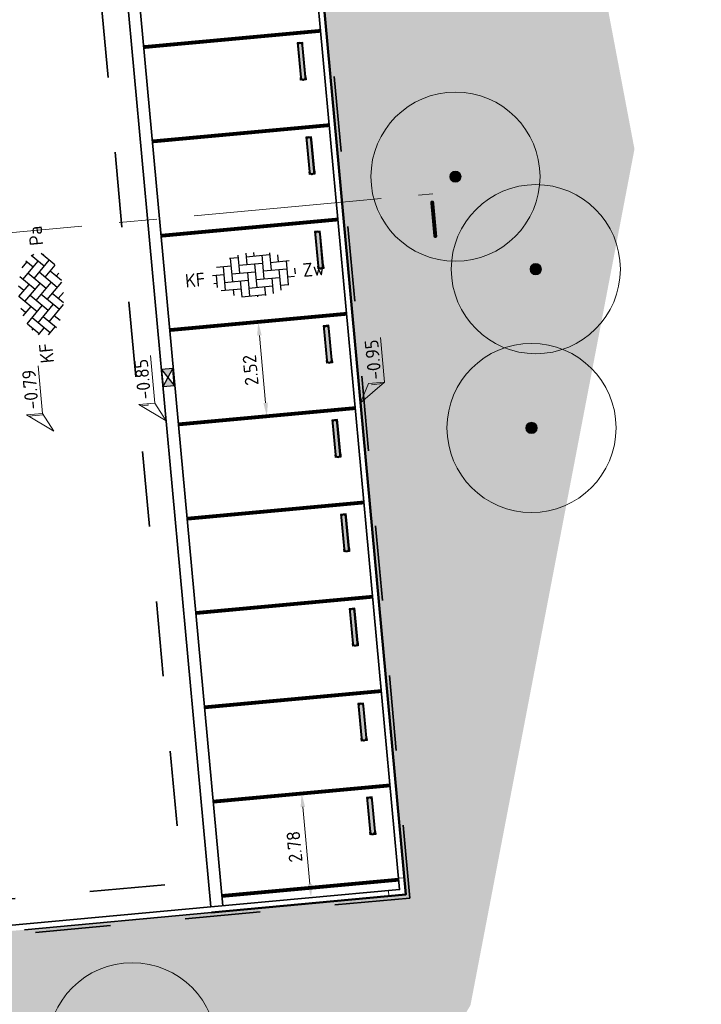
# Model space of a CAD drawing. Header units: metres. Extents: x 126075 to 126745, y 502461 to 502767.
# Tile 83 of 94: x 126687 to 126705, y 502625 to 502651. Entities that reach past the tile are written whole.
import ezdxf
from ezdxf.enums import TextEntityAlignment as Align

# ---------------------------------------------------------------- set-up
doc = ezdxf.new("R2010")
doc.units = ezdxf.units.M
doc.header["$PDSIZE"] = 1
for name, pattern in [('VH-TROTTOIRBAND-SO', [15, 5, -2, 2, -2, 2, -2]), ('VW-21-21_STREEP', [0.42, 0.21, -0.21]), ('ZZ-CENTER-SO', [8, 5, -1, 1, -1]), ('ZZ-HIDDEN-SO', [4, 2, -2])]:
    doc.linetypes.add(name, pattern=pattern)
doc.layers.get('0').update_dxf_attribs({"linetype": 'CONTINUOUS'})
doc.layers.get('DEFPOINTS').update_dxf_attribs({"linetype": 'CONTINUOUS'})
for name, color, linetype, lineweight in [('B-WE-GR-BOOM-S', 90, 'CONTINUOUS', 18), ('N-WE-GR-BEPLANTING-A-200', 92, 'CONTINUOUS', 18), ('N-WE-GR-GRAS-A-200', 62, 'CONTINUOUS', 18), ('N-WE-RI-HWA_KOLK-S-200', 154, 'CONTINUOUS', 25), ('N-WE-VH-GOOT_BSS_ACHTERKANT-G', 170, 'CONTINUOUS', 35), ('N-WE-VH-GOOT_BSS_VOORKANT-G', 170, 'CONTINUOUS', 35), ('N-WE-VH-KANTOPSLUITING_BETONRUG-G', 7, 'ZZ-HIDDEN-SO', 35), ('N-WE-VH-KANTOPSLUITING_OPSLUITBAND_150X250-GD', 150, 'CONTINUOUS', 50), ('N-WE-VH-KANTOPSLUITING_OPSLUITBAND_150X250_HOEKSTUK-S', 150, 'CONTINUOUS', 25), ('N-WE-VH-KANTOPSLUITING_TROTTOIRBAND_130X150_250-G', 210, 'VH-TROTTOIRBAND-SO', 35), ('N-WE-VH-KANTOPSLUITING_VOORKANTBAND-G', 50, 'CONTINUOUS', 35), ('N-WE-VH-MATERIAALGRENS-G', 7, 'ZZ-HIDDEN-SO', 35), ('N-WE-VH-OPENVERHARDING_BETONSTRAATSTEEN_KEIFORMAAT_ELLEBOOGVERBAND-S-200', 252, 'CONTINUOUS', 25), ('N-WE-VH-OPENVERHARDING_BETONSTRAATSTEEN_KEIFORMAAT_KEPERVERBAND-S-200', 252, 'CONTINUOUS', 25), ('N-WE-VH-STOOTBAND-S', 7, 'CONTINUOUS', 25), ('N-WE-VW-MARKERING_PARKEERVAK-G', 7, 'VW-21-21_STREEP', 35), ('X-XX-AL-HOOGTELABEL-S-200', 7, 'CONTINUOUS', 18), ('X-XX-AL-M', 7, 'CONTINUOUS', 18), ('X-XX-AL-VERWIJZING-S-200', 7, 'CONTINUOUS', 18), ('X-XX-AL-VERWIJZING_DOORSNEDE-G', 7, 'ZZ-CENTER-SO', 18)]:
    doc.layers.add(name, color=color, linetype=linetype, lineweight=lineweight)
doc.styles.add('NLCS-ISO', font='NLCS-ISO.ttf')
doc.styles.add('NLCS-ISO-M200-T18', font='NLCS-ISO.ttf', dxfattribs={"height": 0.36})
doc.dimstyles.new('NLCS-M200-T18-PIJL_L2_H1', dxfattribs={"dimscale": 0.2, "dimtxt": 2.5, "dimasz": 1.8, "dimexe": 2, "dimexo": 2, "dimgap": 0.7, "dimtad": 1, "dimzin": 0, "dimdsep": 46, "dimtxsty": 'NLCS-ISO-M200-T18', "dimcen": 0, "dimdle": 2, "dimclrd": 256, "dimclre": 256, "dimclrt": 10, "dimadec": 1, "dimazin": 0, "dimtfac": 1, "dimtdec": 3, "dimtofl": 0, "dimtmove": 0, "dimatfit": 3, "dimfxl": 2, "dimfxlon": 1, "dimtfillclr": 256, "dimtolj": 1, "dimtzin": 0, "dimlwd": -1, "dimlwe": -1, "dimarcsym": 0})
pattern_1 = [(0, (0, 0), (0, 6.985), [5.08, -1.905]), (90, (0, 0), (-6.985, 4.277078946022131e-16), [5.08, -1.905])]

# ---------------------------------------------------------------- blocks, each defined once
blk = doc.blocks.new('SVH-BSS_KEIFORMAAT_ELLEBOOG-SO')
for p, q in [((-1.871609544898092, 2.805519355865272), (-1.871609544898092, 0.3855414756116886)), ((-0.8216095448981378, 2.941359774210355), (-0.8216095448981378, 1.435541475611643)), ((0.2283904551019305, 2.970445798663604), (0.2283904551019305, 2.485541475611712)), ((2.32839045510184, 2.697913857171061), (2.32839045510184, 0.3855414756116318)), ((-4.839218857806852, 1.435541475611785), (-2.92160954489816, 1.435541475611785)), ((-3.971609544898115, 1.435541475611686), (-3.971609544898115, -1.71445852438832)), ((-3.036135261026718, 2.485541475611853), (-1.871609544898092, 2.485541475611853)), ((-2.92160954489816, 2.48554147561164), (-2.92160954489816, -0.6644585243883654)), ((-1.871609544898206, 1.435541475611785), (1.278390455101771, 1.435541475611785)), ((-0.8216095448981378, 2.485541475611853), (2.32839045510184, 2.485541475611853)), ((0.2283904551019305, 1.435541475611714), (0.2283904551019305, -1.714458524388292)), ((1.278390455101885, 2.485541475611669), (1.278390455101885, -0.664458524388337)), ((2.328390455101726, 1.435541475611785), (4.839218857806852, 1.435541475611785)), ((3.378390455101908, 2.354013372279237), (3.378390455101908, 1.4355414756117)), ((4.428390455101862, 1.435541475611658), (4.428390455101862, -1.714458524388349)), ((-5.478408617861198, 0.3855414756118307), (-3.971609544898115, 0.3855414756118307)), ((-5.02160954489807, 0.3855414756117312), (-5.02160954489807, -1.240690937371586)), ((-2.92160954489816, 0.3855414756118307), (0.2283904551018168, 0.3855414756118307)), ((-0.8216095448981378, 0.385541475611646), (-0.8216095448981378, -2.76445852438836)), ((1.278390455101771, 0.3855414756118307), (4.428390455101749, 0.3855414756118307)), ((3.378390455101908, 0.3855414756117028), (3.378390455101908, -2.354013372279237)), ((5.47839045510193, 0.3856162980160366), (5.47839045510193, -0.3856162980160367)), ((-5.385432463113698, -0.6644585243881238), (-5.02160954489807, -0.6644585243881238)), ((-3.971609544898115, -0.6644585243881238), (-0.8216095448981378, -0.6644585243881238)), ((-1.871609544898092, -0.6644585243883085), (-1.871609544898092, -2.799104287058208)), ((0.2283904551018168, -0.6644585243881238), (3.378390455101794, -0.6644585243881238)), ((2.32839045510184, -0.6644585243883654), (2.32839045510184, -2.709488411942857)), ((4.428390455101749, -0.6644585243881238), (5.385432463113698, -0.6644585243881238)), ((-4.515285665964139, -1.714458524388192), (-1.871609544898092, -1.714458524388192)), ((-2.92160954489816, -1.714458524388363), (-2.92160954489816, -2.52502423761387)), ((-0.8216095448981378, -1.714458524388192), (2.32839045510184, -1.714458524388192)), ((1.278390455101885, -1.714458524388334), (1.278390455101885, -2.895995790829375)), ((3.378390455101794, -1.714458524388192), (4.515285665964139, -1.714458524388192)), ((-1.871609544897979, -2.764458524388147), (1.278390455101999, -2.764458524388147)), ((0.2283904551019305, -2.764458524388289), (0.2283904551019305, -2.970445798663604))]:
    blk.add_line(p, q)
at = {"style": 'NLCS-ISO'}
blk.add_attdef('FORMAAT', text='', height=1.8, dxfattribs=at).set_placement((-6.525, 1.224646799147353e-16), align=Align.MIDDLE_RIGHT)
blk.add_attdef('KLEUR', text='', height=1.8, dxfattribs=at).set_placement((6.525, -3.643324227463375e-16), align=Align.MIDDLE_LEFT)
at = {"style": 'NLCS-ISO', "flags": 1}
blk.add_attdef('FUNCTIE', text='', height=1.8, dxfattribs=at).set_placement((-5.1676392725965e-16, -3.975), align=Align.TOP_CENTER)
blk = doc.blocks.new('SVH-BSS_KEIFORMAAT_KEPER-SO')
for p, q in [((-2.227386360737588, 0.7424621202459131), (0.005150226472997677, 2.97499870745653)), ((-2.227386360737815, 2.227386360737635), (-1.608667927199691, 2.846104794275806)), ((-0.005150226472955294, 2.97499870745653), (1.484924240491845, 1.484924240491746)), ((0.742462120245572, 2.227386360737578), (1.393847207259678, 2.878771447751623)), ((-5.197234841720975, 0.7424621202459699), (-3.759780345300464, 2.179916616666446)), ((-5.197234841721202, -0.7424621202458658), (-2.969848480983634, 1.48492424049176)), ((-4.609777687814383, 1.63992920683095), (-4.454772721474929, 1.484924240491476)), ((-3.696160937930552, 2.211236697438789), (-1.484924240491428, -2.747801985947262e-13)), ((-2.6194015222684, 2.619401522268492), (-1.484924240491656, 1.484924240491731)), ((-2.227386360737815, -0.7424621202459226), (-2.463584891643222e-13, 1.484924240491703)), ((-0.7424621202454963, 2.227386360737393), (1.484924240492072, -2.321476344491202e-13)), ((0.7424621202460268, 0.7424621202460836), (2.619401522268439, 2.61940152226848)), ((0.7424621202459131, -0.7424621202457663), (2.969848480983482, 1.48492424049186)), ((2.227386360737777, 2.22738636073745), (4.454772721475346, -1.753042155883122e-13)), ((3.7123106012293, 0.7424621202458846), (4.609777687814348, 1.639929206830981)), ((3.75978034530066, 2.179916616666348), (4.45477272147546, 1.484924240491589)), ((3.759780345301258, 2.179916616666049), (4.454772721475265, 1.48492424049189)), ((-5.298273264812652, 0.8435005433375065), (-4.454772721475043, -7.582823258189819e-14)), ((-4.609777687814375, -1.639929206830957), (-2.969848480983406, 3.785860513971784e-14)), ((-3.712310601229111, 0.7424621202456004), (-1.484924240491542, -1.484924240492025)), ((-2.227386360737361, -2.227386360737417), (2.083888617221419e-13, 2.083888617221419e-13)), ((-0.7424621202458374, 0.7424621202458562), (1.484924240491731, -1.48492424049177)), ((0.7424621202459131, -2.227386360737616), (2.969848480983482, 9.43689570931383e-15)), ((2.227386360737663, 0.7424621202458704), (4.454772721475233, -1.484924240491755)), ((3.7123106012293, -0.7424621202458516), (5.298273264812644, 0.8435005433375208)), ((5.197234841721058, 0.7424621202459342), (5.449474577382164, 0.4902223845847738)), ((-5.449474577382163, -0.4902223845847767), (-4.454772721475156, -1.484924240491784)), ((-3.712310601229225, -0.742462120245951), (-1.608667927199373, -2.846104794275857)), ((-0.74246212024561, -0.74246212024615), (1.393847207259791, -2.878771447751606)), ((2.227386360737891, -0.7424621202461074), (3.696160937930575, -2.211236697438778)), ((3.759780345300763, -2.179916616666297), (5.449474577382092, -0.4902223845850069)), ((5.197234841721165, -0.7424621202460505), (5.298273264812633, -0.8435005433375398)), ((-3.696160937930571, -2.21123669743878), (-2.969848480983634, -1.484924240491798)), ((-1.393847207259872, -2.878771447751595), (9.470202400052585e-14, -1.484924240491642)), ((-0.7424621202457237, -2.227386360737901), (0.005150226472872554, -2.97499870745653)), ((1.608667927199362, -2.846104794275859), (2.969848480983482, -1.484924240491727)), ((2.22738636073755, -2.227386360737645), (2.619401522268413, -2.619401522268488)), ((-0.005150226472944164, -2.974998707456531), (9.470202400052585e-14, -2.969848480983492))]:
    blk.add_line(p, q)
at = {"style": 'NLCS-ISO'}
blk.add_attdef('FORMAAT', text='', height=1.8, dxfattribs=at).set_placement((-6.525, 1.224646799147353e-16), align=Align.MIDDLE_RIGHT)
blk.add_attdef('KLEUR', text='', height=1.8, dxfattribs=at).set_placement((6.525, -3.608224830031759e-16), align=Align.MIDDLE_LEFT)
at = {"style": 'NLCS-ISO', "flags": 1}
blk.add_attdef('FUNCTIE', text='', height=1.8, dxfattribs=at).set_placement((-5.167639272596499e-16, -3.975), align=Align.TOP_CENTER)
blk = doc.blocks.new('B-SGR-BOOM_2E GROOTTE')
h = blk.add_hatch(color=256)
edge = h.paths.add_edge_path()
edge.add_arc((-0.001990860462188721, 0.003386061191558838), 0.15, 0, 360)
for radius in [2.249996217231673, 0.15]:
    blk.add_circle((-0.001990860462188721, 0.003386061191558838), radius)
blk = doc.blocks.new('*D242')
at = {"layer": 'DEFPOINTS', "color": 0, "transparency": 16777216}
for p in [(126693.2483967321, 502643.3730888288), (126693.2483967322, 502643.3730888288), (126693.4794300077, 502640.8637017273)]:
    blk.add_point(p, dxfattribs=at)
at = {"layer": 'X-XX-AL-M', "transparency": 16777216}
for p, q in [((126693.2483967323, 502643.3730888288), (126693.6467121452, 502643.4097607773)), ((126693.4464252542, 502641.2221855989), (126693.2814014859, 502643.0146049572)), ((126693.4794300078, 502640.8637017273), (126693.8777454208, 502640.9003736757))]:
    blk.add_line(p, q, dxfattribs=at)
for points in [[(126693.221654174, 502643.0091041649), (126693.3411487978, 502643.0201057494), (126693.2483967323, 502643.3730888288)], [(126693.3866779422, 502641.2166848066), (126693.5061725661, 502641.2276863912), (126693.4794300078, 502640.8637017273)]]:
    blk.add_solid(points, dxfattribs=at)
at = {"layer": 'X-XX-AL-M', "color": 10, "transparency": 16777216, "insert": (126693.0452610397, 502642.0890577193), "char_height": 0.36, "attachment_point": 5, "rotation": 95.26025623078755, "style": 'NLCS-ISO-M200-T18'}
blk.add_mtext('\\A1;2.52', dxfattribs=at)
blk = doc.blocks.new('*D243')
at = {"layer": 'DEFPOINTS', "color": 0, "transparency": 16777216}
for p in [(126694.4035631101, 502630.8261533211), (126694.6586623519, 502628.0553717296), (126694.6586623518, 502628.0553717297)]:
    blk.add_point(p, dxfattribs=at)
at = {"layer": 'X-XX-AL-M', "transparency": 16777216}
for p, q in [((126694.40356311, 502630.8261533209), (126694.0052476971, 502630.7894813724)), ((126694.4365678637, 502630.4676694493), (126694.6256575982, 502628.4138556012)), ((126694.6586623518, 502628.0553717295), (126694.2603469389, 502628.018699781))]:
    blk.add_line(p, q, dxfattribs=at)
for points in [[(126694.3768205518, 502630.462168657), (126694.4963151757, 502630.4731702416), (126694.40356311, 502630.8261533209)], [(126694.5659102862, 502628.4083548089), (126694.6854049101, 502628.4193563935), (126694.6586623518, 502628.0553717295)]]:
    blk.add_solid(points, dxfattribs=at)
at = {"layer": 'X-XX-AL-M', "color": 10, "transparency": 16777216, "insert": (126694.2124604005, 502629.4114249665), "char_height": 0.36, "attachment_point": 5, "rotation": 95.26025623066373, "style": 'NLCS-ISO-M200-T18'}
blk.add_mtext('\\A1;2.78', dxfattribs=at)
blk = doc.blocks.new('SRI-KOLK_STRAAT-SO')
h = blk.add_hatch(color=256)
h.dxf.hatch_style = 1
h.paths.add_polyline_path([(-1.125, 1.5), (-1.125, -1.110223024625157e-16), (1.110223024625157e-16, 0.7499999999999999)])
h.paths.add_polyline_path([(1.125, 1.5), (1.110223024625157e-16, 0.7499999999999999), (1.125, -1.110223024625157e-16)])
for p, q in [((-1.125, 0), (1.125, 1.5)), ((1.125, 0), (-1.125, 1.5))]:
    blk.add_line(p, q)
blk.add_lwpolyline([(-1.125, 0), (1.125, 0), (1.125, 1.5), (-1.125, 1.5)], close=True)
blk = doc.blocks.new('SAL-VERWIJZING_AANZICHT_BOVEN-SO')
h = blk.add_hatch(color=256)
h.dxf.hatch_style = 1
h.paths.add_polyline_path([(-3.05311331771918e-15, 10.24748737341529), (-3.123743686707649, 7.123743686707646), (-2.876256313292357, 6.876256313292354), (-0.1750000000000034, 9.57751262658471), (-0.175, 0), (0.175, 0), (0.1749999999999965, 9.577512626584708), (2.876256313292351, 6.876256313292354), (3.123743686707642, 7.123743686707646)])
at = {"lineweight": 50, "style": 'NLCS-ISO'}
blk.add_attdef('...', text='', height=5, dxfattribs=at).set_placement((-0.01520167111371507, -0.8965206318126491), align=Align.TOP_CENTER)
blk = doc.blocks.new('SZZ-HOOGTELABEL_02-SO')
h = blk.add_hatch()
h.set_pattern_fill('ANGLE', color=256)
h.set_pattern_definition(pattern_1)
h.paths.add_polyline_path([(2.460741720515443, 3.435148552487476), (-6.661338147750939e-16, -4.440892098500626e-16), (2.460741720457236, 1.312415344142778)])
for p, q in [((2.460741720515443, 3.435148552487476), (0, 0)), ((2.460741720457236, 1.312415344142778), (2.460741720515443, 3.435148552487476)), ((0, 0), (2.460741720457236, 1.312415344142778)), ((8.837532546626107, 1.312415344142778), (2.460741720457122, 1.312415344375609))]:
    blk.add_line(p, q)
at = {"style": 'NLCS-ISO'}
blk.add_attdef('...', text='', height=1.8, dxfattribs=at).set_placement((5.772751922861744, 2.615252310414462), align=Align.MIDDLE)
blk = doc.blocks.new('SVH-OPSLUITBAND HOEKSTUK_150X250_L450_H90UITW_HD-MM')
at = {"linetype": 'Continuous', "lineweight": 0}
blk.add_lwpolyline([(150.0000000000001, 450), (150, 150), (450, 149.9999999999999), (450, -8.266365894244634e-14), (0, 0), (8.266365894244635e-14, 450.0000000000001)], close=True, dxfattribs=at)
blk = doc.blocks.new('SVH-STOOTBAND_ROND_ROND_1000X150X150')
h = blk.add_hatch(color=254)
h.dxf.hatch_style = 2
edge = h.paths.add_edge_path()
edge.add_arc((0.07499999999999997, 0.075), 0.05499999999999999, 90, 270)
edge.add_line((0.07499999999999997, 0.02), (0.9249999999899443, 0.02000000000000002))
edge.add_arc((0.9249999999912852, 0.07500000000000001), 0.05499999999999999, 269.9999999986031, 449.9999999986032)
edge.add_line((0.924999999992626, 0.13), (0.07499999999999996, 0.13))
blk.add_lwpolyline([(0.07499999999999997, 0.15, 0.9999999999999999), (0.07499999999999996, 0), (0.9249999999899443, 1.387778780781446e-17, 1.000000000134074), (0.9249999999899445, 0.15)], format="xyb", close=True)
at = {"flags": 128}
for points in [[(0.07499999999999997, 0.15), (-1.387778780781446e-17, 0.15), (-1.387778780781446e-17, 0), (0.07499999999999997, 0)], [(0.9249999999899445, 0.1499999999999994), (0.9999999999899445, 0.1499999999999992), (0.9999999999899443, -7.401486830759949e-16), (0.9249999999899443, -6.291263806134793e-16)]]:
    blk.add_lwpolyline(points, dxfattribs=at)
at = {"color": 254}
blk.add_lwpolyline([(0.07499999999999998, 0.13, 1), (0.07499999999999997, 0.02), (0.9249999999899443, 0.02000000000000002, 1), (0.924999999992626, 0.13)], format="xyb", close=True, dxfattribs=at)
blk = doc.blocks.new('SZZ-HOOGTELABEL_04-SO')
h = blk.add_hatch()
h.set_pattern_fill('ANGLE', color=256)
h.set_pattern_definition(pattern_1)
h.paths.add_polyline_path([(2.460741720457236, -1.312415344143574), (0, -4.547473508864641e-13), (2.460741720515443, -3.435148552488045)])
for p, q in [((0, -4.547473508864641e-13), (2.460741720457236, -1.312415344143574)), ((2.460741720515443, -3.435148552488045), (0, -4.547473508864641e-13)), ((2.460741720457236, -1.312415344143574), (2.460741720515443, -3.435148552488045)), ((8.399460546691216, -3.435325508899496), (2.460741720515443, -3.435148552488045))]:
    blk.add_line(p, q)
at = {"style": 'NLCS-ISO'}
blk.add_attdef('...', text='', height=1.8, dxfattribs=at).set_placement((5.549947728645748, -2.195441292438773), align=Align.MIDDLE)

msp = doc.modelspace()

# ---------------------------------------------------------------- hatches: boundary and pattern name
at = {"layer": 'N-WE-GR-BEPLANTING-A-200', "transparency": 33554559}
h = msp.add_hatch(dxfattribs=at)
h.set_pattern_fill('AGR-BEPLANTING_SOORT_01-SO', color=256, scale=0.2, pattern_type=2)
h.set_pattern_definition([(81.70981053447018, (126552.6759408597, 502551.6626076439), (-0.1812608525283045, 0.1431007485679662), [0.05773520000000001, -0.1732052]), (141.7098105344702, (126552.6759408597, 502551.6626076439), (-0.2145593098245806, -0.08542612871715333), [0.05773520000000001, -0.1732052]), (291.7098105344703, (126552.6759408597, 502551.6626076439), (0.1812607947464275, -0.1431008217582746), [0.05, -0.35])])
h.paths.add_polyline_path([(126679.8856205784, 502626.544618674), (126679.3950412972, 502626.4994522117, 0.4142135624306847), (126675.9142229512, 502622.3126988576), (126676.0115825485, 502621.2552195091, 0.4142135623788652), (126676.3921964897, 502620.9387814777), (126681.0624447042, 502621.3687600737), (126692.2230944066, 502622.6631010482), (126697.1743330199, 502628.1363491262), (126696.7262281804, 502628.0950931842)])
at = {"layer": 'N-WE-GR-GRAS-A-200', "transparency": 33554559}
h = msp.add_hatch(dxfattribs=at)
h.set_pattern_fill('AGR-GRAS_02-SO', color=256, scale=0.2, pattern_type=2)
h.set_pattern_definition([(21.58014110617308, (126551.914, 502551.3593220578), (1.124203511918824, 2.595412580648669), [0.5, -1.5]), (21.58014110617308, (126552.4955317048, 502552.8797893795), (1.124203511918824, 2.595412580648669), [0.5, -1.5]), (111.5801411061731, (126551.8425192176, 502552.0838153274), (-2.595412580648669, 1.124203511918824), [0.5, -1.5]), (111.5801411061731, (126552.3289808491, 502553.0289899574), (-2.595412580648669, 1.124203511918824), [0.5, -1.5]), (66.58014110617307, (126551.7710384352, 502552.8083085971), (-0.7356045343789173, 1.859808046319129), [0.4999999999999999, -2.328427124]), (156.5801411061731, (126552.9368944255, 502551.7639045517), (-1.859808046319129, -0.7356045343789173), [0.4999999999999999, -2.328427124]), (48.14519230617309, (126552.1582706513, 502552.1011656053), (1.859808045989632, 0.735604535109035), [0.5, -3.972135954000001]), (48.14519230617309, (126552.6273820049, 502553.3620916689), (1.859808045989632, 0.735604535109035), [0.5, -3.972135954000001]), (85.01508992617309, (126553.2158656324, 502551.8742452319), (-0.7356045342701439, 1.859808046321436), [0.5, -3.972135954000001]), (85.01508992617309, (126552.0479299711, 502552.3801368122), (-0.7356045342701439, 1.859808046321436), [0.5, -3.972135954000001]), (85.01508992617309, (126552.8827639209, 502552.1726463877), (-0.7356045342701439, 1.859808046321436), [0.5, -3.972135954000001]), (138.1451923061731, (126551.5094175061, 502552.3822164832), (-0.7356045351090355, 1.859808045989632), [0.5, -3.972135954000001]), (175.0150899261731, (126552.1756209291, 502551.7854141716), (-1.859808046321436, -0.7356045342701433), [0.5, -3.972135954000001])])
edge = h.paths.add_edge_path()
edge.add_line((126698.8966147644, 502625.1915433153), (126703.2606594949, 502647.9705887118))
edge.add_line((126703.2606594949, 502647.9705887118), (126701.656646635, 502656.4340918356))
edge.add_line((126701.656646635, 502656.4340918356), (126702.6830521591, 502667.9342692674))
edge.add_line((126702.6830521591, 502667.9342692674), (126701.2073658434, 502675.3077803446))
edge.add_line((126701.2073658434, 502675.3077803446), (126704.943, 502685.836))
edge.add_line((126704.943, 502685.836), (126687.1325788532, 502684.2081679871))
edge.add_line((126687.1325788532, 502684.2081679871), (126687.4060272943, 502681.2380850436))
edge.add_line((126687.4060272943, 502681.2380850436), (126692.2469983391, 502681.6550037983))
edge.add_line((126692.2469983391, 502681.6550037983), (126697.1743330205, 502628.1363491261))
edge.add_line((126697.1743330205, 502628.1363491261), (126692.2230944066, 502622.6631010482))
edge.add_line((126692.2230944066, 502622.6631010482), (126681.0624447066, 502621.368760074))
edge.add_line((126681.0624447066, 502621.368760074), (126681.1037006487, 502620.9206552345))
edge.add_line((126681.1037006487, 502620.9206552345), (126682.5242802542, 502605.4909119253))
edge.add_line((126682.5242802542, 502605.4909119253), (126682.9796636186, 502600.5447277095))
edge.add_line((126682.9796636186, 502600.5447277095), (126683.0209195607, 502600.0966228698))
edge.add_line((126683.0209195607, 502600.0966228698), (126685.134598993, 502577.138718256))
edge.add_line((126685.134598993, 502577.138718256), (126684.6864941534, 502577.0974623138))
edge.add_line((126684.6864941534, 502577.0974623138), (126680.4643507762, 502576.7087396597))
edge.add_arc((126680.4964387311, 502576.3602136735), 0.3499999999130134, 95.26025622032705, 185.2602562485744)
edge.add_line((126680.1479127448, 502576.3281257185), (126680.4431219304, 502573.1216866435))
edge.add_line((126680.4431219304, 502573.1216866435), (126680.6427233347, 502570.9536994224))
edge.add_arc((126671.6691581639, 502545.3825217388), 27.09999999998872, 58.1449413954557, 70.66275333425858, ccw=False)
edge.add_line((126685.9717864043, 502568.4008801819), (126688.1147950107, 502577.3544892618))
edge.add_line((126688.1147950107, 502577.3544892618), (126688.0870000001, 502587.9100000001))
edge.add_line((126688.0870000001, 502587.9100000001), (126689.399002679, 502597.3353689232))
edge.add_line((126689.399002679, 502597.3353689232), (126688.1157946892, 502600.4130073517))
edge.add_line((126688.1157946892, 502600.4130073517), (126689.6556442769, 502606.1194621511))
edge.add_line((126689.6556442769, 502606.1194621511), (126690.8105257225, 502611.6335639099))
edge.add_line((126690.8105257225, 502611.6335639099), (126698.8966147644, 502625.1915433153))

# ---------------------------------------------------------------- linework, layer by layer
at = {"layer": 'N-WE-VH-GOOT_BSS_ACHTERKANT-G'}
msp.add_lwpolyline([(126692.3061119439, 502627.8387780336), (126687.4062812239, 502681.0586961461)], dxfattribs=at)
at = {"layer": 'N-WE-VH-GOOT_BSS_VOORKANT-G'}
msp.add_lwpolyline([(126691.9924385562, 502627.8098988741), (126687.0926078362, 502681.0298169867)], dxfattribs=at)
at = {"layer": 'N-WE-VH-KANTOPSLUITING_BETONRUG-G'}
msp.add_lwpolyline([(126687.3994865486, 502681.3091278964), (126692.3374092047, 502681.7637506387), (126697.2830798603, 502628.0459382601), (126679.8947885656, 502626.4450398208), (126679.4042092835, 502626.3998733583, 0.4142135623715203), (126676.0138018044, 502622.3218668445), (126676.1111614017, 502621.2643874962, 0.4142135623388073), (126676.3830285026, 502621.0383603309), (126681.1528555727, 502621.4775069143), (126682.6330270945, 502605.4005010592), (126677.8632000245, 502604.9613544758, 0.4142135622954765), (126677.6371728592, 502604.6894873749), (126678.0283803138, 502600.4403551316, 0.4142135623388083), (126678.3002474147, 502600.2143279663), (126683.0700744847, 502600.6534745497), (126685.2433458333, 502577.0483073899), (126680.4735187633, 502576.6091608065, 0.4142135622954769), (126680.247491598, 502576.3372937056), (126680.5427007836, 502573.1308546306), (126680.7364238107, 502571.0267158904, -0.05458915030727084), (126686.0713114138, 502568.4567060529)], format="xyb", dxfattribs=at)
at = {"layer": 'N-WE-VH-KANTOPSLUITING_OPSLUITBAND_150X250-GD'}
msp.add_lwpolyline([(126687.4086545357, 502681.209549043), (126692.2469983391, 502681.6550037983), (126697.1743330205, 502628.1363491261), (126692.0061905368, 502627.6605305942)], dxfattribs=at)
at = {"layer": 'N-WE-VH-KANTOPSLUITING_TROTTOIRBAND_130X150_250-G'}
msp.add_lwpolyline([(126692.0061905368, 502627.6605305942), (126679.8856205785, 502626.544618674)], dxfattribs=at)
at = {"layer": 'N-WE-VH-KANTOPSLUITING_VOORKANTBAND-G'}
for points in [[(126669.6371621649, 502702.0934564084), (126668.8903495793, 502702.024384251), (126668.9041640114, 502701.8750217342, 0.4142135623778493), (126669.2305179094, 502701.6039255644), (126673.6516484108, 502702.0128327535, -0.414213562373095), (126673.9780023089, 502701.7417365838), (126675.3635898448, 502686.7606761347, -0.4142135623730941), (126675.092493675, 502686.4343222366), (126670.8705702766, 502686.0438395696, 0.4145474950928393), (126670.4187961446, 502685.4993488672), (126670.510298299, 502684.5221703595, 0.4140911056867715), (126675.9474482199, 502680.0037087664), (126692.1113820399, 502681.4918835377), (126697.01121276, 502628.2719654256), (126691.9924385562, 502627.8098988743)], [(126691.9924385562, 502627.8098988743), (126679.3812893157, 502626.6488204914, 0.4142135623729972), (126675.7648546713, 502622.2989468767), (126675.8622142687, 502621.2414675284, 0.4142135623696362), (126676.4059484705, 502620.7894131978), (126680.6280918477, 502621.1781358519, -0.4142135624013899), (126680.9543323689, 502620.9069032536), (126682.3336560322, 502605.9252647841, -0.4142135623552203), (126682.0624234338, 502605.599024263), (126677.8402800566, 502605.2103016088, 0.414213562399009), (126677.3882257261, 502604.666567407), (126677.7794331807, 502600.4174351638, 0.4142135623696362), (126678.3231673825, 502599.9653808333), (126682.5453107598, 502600.3541034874, -0.4142135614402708), (126682.8715512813, 502600.082870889), (126684.9439747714, 502577.5730711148, -0.4142135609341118), (126684.6727421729, 502577.2468305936), (126680.4505987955, 502576.8581079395, 0.414213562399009), (126679.998544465, 502576.3143737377), (126680.4971690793, 502570.8985210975, -0.05526868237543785), (126685.8722625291, 502568.3449220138), (126685.8758617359, 502567.9251538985), (126705.0388497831, 502568.0880036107)]]:
    msp.add_lwpolyline(points, format="xyb", dxfattribs=at)
at = {"layer": 'N-WE-VH-MATERIAALGRENS-G', "flags": 128}
msp.add_lwpolyline([(126680.8034812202, 502627.4827187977), (126691.2312106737, 502628.4427749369), (126686.4597317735, 502680.2685891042), (126676.0116241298, 502679.3066567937, -0.4140911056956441), (126669.8132732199, 502684.4577030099), (126666.4186859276, 502721.1601964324), (126593.9354834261, 502714.5256754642)], format="xyb", dxfattribs=at)
at = {"layer": 'N-WE-VW-MARKERING_PARKEERVAK-G', "ltscale": 5, "const_width": 0.1}
for points in [[(126694.9078473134, 502651.1178438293), (126690.2027464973, 502650.6846564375)], [(126695.138880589, 502648.6084567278), (126690.4337797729, 502648.175269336)], [(126695.3699138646, 502646.0990696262), (126690.6648130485, 502645.6658822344)], [(126695.6009471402, 502643.5896825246), (126690.8958463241, 502643.1564951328)], [(126695.8319804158, 502641.080295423), (126691.1268795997, 502640.6471080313)], [(126696.0630136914, 502638.5709083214), (126691.3579128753, 502638.1377209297)], [(126696.294046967, 502636.0615212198), (126691.5889461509, 502635.6283338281)], [(126696.5250802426, 502633.5521341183), (126691.8199794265, 502633.1189467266)], [(126696.7561135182, 502631.0427470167), (126692.0510127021, 502630.6095596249)], [(126696.9848037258, 502628.5331441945), (126692.2820459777, 502628.1001725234)]]:
    msp.add_lwpolyline(points, dxfattribs=at)
at = {"layer": 'X-XX-AL-VERWIJZING_DOORSNEDE-G', "flags": 128}
msp.add_lwpolyline([(126659.6784947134, 502643.2661844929), (126662.7595086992, 502643.5498460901), (126695.7684645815, 502646.5889018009), (126697.8975368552, 502646.7849203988)], dxfattribs=at)

# ---------------------------------------------------------------- block references
at = {"layer": 'B-WE-GR-BOOM-S', "rotation": 3.05185605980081}
for p in [(126698.4996906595, 502647.2348883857), (126700.6373006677, 502644.7738210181), (126700.5231834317, 502640.5491671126), (126689.8996301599, 502624.0703054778)]:
    msp.add_blockref('B-SGR-BOOM_2E GROOTTE', p, dxfattribs=at)
at = {"layer": 'N-WE-RI-HWA_KOLK-S-200', "xscale": 0.2, "yscale": 0.2, "zscale": 0.2, "rotation": 275.2602562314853}
msp.add_blockref('SRI-KOLK_STRAAT-SO', (126690.6968624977, 502641.8819057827), dxfattribs=at)
at = {"layer": 'N-WE-VH-KANTOPSLUITING_OPSLUITBAND_150X250_HOEKSTUK-S', "xscale": 0.001, "yscale": 0.001, "zscale": 0.001, "rotation": 95.26025623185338}
msp.add_blockref('SVH-OPSLUITBAND HOEKSTUK_150X250_L450_H90UITW_HD-MM', (126697.1743330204, 502628.1363491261), dxfattribs=at)
at = {"layer": 'N-WE-VH-OPENVERHARDING_BETONSTRAATSTEEN_KEIFORMAAT_ELLEBOOGVERBAND-S-200', "xscale": 0.2, "yscale": 0.2, "zscale": 0.2, "rotation": 5.22981540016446}
msp.add_blockref('SVH-BSS_KEIFORMAAT_ELLEBOOG-SO', (126693.1333053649, 502644.6289068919), dxfattribs=at).add_auto_attribs({'FORMAAT': 'KF', 'KLEUR': 'Zw'})
at = {"layer": 'N-WE-VH-OPENVERHARDING_BETONSTRAATSTEEN_KEIFORMAAT_KEPERVERBAND-S-200', "xscale": 0.2, "yscale": 0.2, "zscale": 0.2, "rotation": 95.2298154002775}
msp.add_blockref('SVH-BSS_KEIFORMAAT_KEPER-SO', (126687.4734227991, 502644.1029151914), dxfattribs=at).add_auto_attribs({'FORMAAT': 'KF', 'KLEUR': 'Pa'})
at = {"layer": 'N-WE-VH-STOOTBAND-S', "rotation": 275.3490975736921}
for p in [(126694.2839414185, 502650.7966787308), (126694.5173177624, 502648.2875073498), (126694.748351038, 502645.7781202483), (126694.9793843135, 502643.2687331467), (126695.2080745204, 502640.7591303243), (126695.4391077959, 502638.2497432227), (126695.6701410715, 502635.7403561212), (126695.902312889, 502633.2186026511), (126696.1322076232, 502630.721581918)]:
    msp.add_blockref('SVH-STOOTBAND_ROND_ROND_1000X150X150', p, dxfattribs=at)
at = {"layer": 'X-XX-AL-HOOGTELABEL-S-200', "xscale": 0.2, "yscale": 0.2, "zscale": 0.2, "rotation": 95.22998129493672}
for name, p, values in [('SZZ-HOOGTELABEL_04-SO', (126695.9696527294, 502641.2210841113), {'...': '-0.95'}), ('SZZ-HOOGTELABEL_02-SO', (126690.8015102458, 502640.7452655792), {'...': '-0.85'}), ('SZZ-HOOGTELABEL_02-SO', (126687.8141446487, 502640.4702259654), {'...': '-0.79'})]:
    msp.add_blockref(name, p, dxfattribs=at).add_auto_attribs(values)
at = {"layer": 'X-XX-AL-VERWIJZING-S-200', "xscale": 0.2, "yscale": 0.2, "zscale": 0.2, "rotation": 5.229981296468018}
msp.add_blockref('SAL-VERWIJZING_AANZICHT_BOVEN-SO', (126697.8615280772, 502646.7816051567), dxfattribs=at).add_auto_attribs({'...': 'I'})

# ---------------------------------------------------------------- dimensions: what is measured, and where the dimension line sits
at = {"layer": 'X-XX-AL-M'}
for p1, p2, distance, picture, middle in [((126693.4794300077, 502640.8637017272), (126693.2483967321, 502643.3730888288), -1.0143442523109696e-10, '*D242', (126693.0452610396, 502642.0890577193)), ((126694.4035631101, 502630.826153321), (126694.6586623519, 502628.0553717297), -1.0143440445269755e-10, '*D243', (126694.2124604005, 502629.4114249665))]:
    dim = msp.add_aligned_dim(p1=p1, p2=p2, distance=distance, dimstyle='NLCS-M200-T18-PIJL_L2_H1', dxfattribs=at)
    dim.commit()
    dim.dimension.update_dxf_attribs({"geometry": picture, "text_midpoint": middle})

doc.saveas('drawing.dxf')
